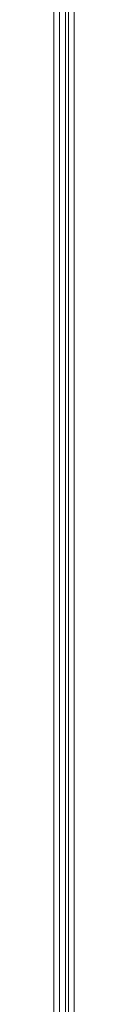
# Model space of a CAD drawing. Header units: millimetres. Extents: x -41881 to 54113, y -9946 to 101810.
# Tile 17 of 105: x -742 to -727, y 10190 to 10909. Entities that reach past the tile are written whole.
import ezdxf

# ---------------------------------------------------------------- set-up
doc = ezdxf.new("R2010")
doc.units = ezdxf.units.MM
doc.layers.add('CERNA', color=7, linetype='Continuous', lineweight=15)
doc.layers.add('UT-potrubi_privodni', color=3, linetype='Continuous', lineweight=50)

# ---------------------------------------------------------------- blocks, each defined once
blk = doc.blocks.new('CONDENSINOX_50_2')
at = {"layer": 'CERNA'}
for points in [[(96.09, 215.35), (96.09, 3769.46)], [(100.38, 3769.46), (100.38, 213.23)], [(104.66, 3769.46), (104.66, 215.35)], [(106.79, 211.07), (106.79, 3769.46)], [(111.07, 3769.46), (111.07, 215.35)]]:
    blk.add_lwpolyline(points, dxfattribs=at)

msp = doc.modelspace()

# ---------------------------------------------------------------- block references
at = {"layer": 'UT-potrubi_privodni', "ltscale": 10}
msp.add_blockref('CONDENSINOX_50_2', (-838.126, 8295.091), dxfattribs=at)

doc.saveas('drawing.dxf')
